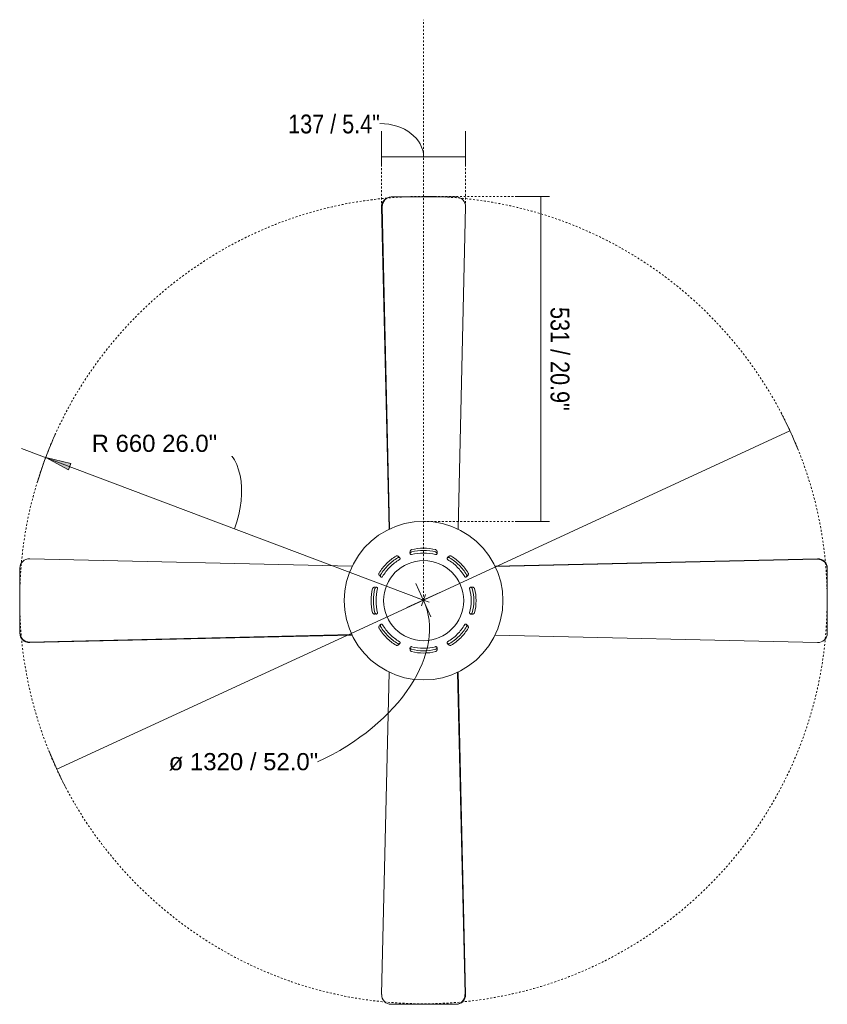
# Model space of a CAD drawing. Header units: millimetres. Extents: x 5694 to 11342, y -2899 to 7544.
# Tile 4 of 4: x 10021 to 11342, y 5934 to 7544. Entities that reach past the tile are written whole.
import ezdxf

# ---------------------------------------------------------------- set-up
doc = ezdxf.new("R2010")
doc.units = ezdxf.units.MM
doc.linetypes.add('Dash', pattern=[6, 3, -3])
doc.layers.add('A-ANNO-DIMS', color=7, linetype='Dash', lineweight=9, true_color=0xd2d2d2)
for name, color, linetype, lineweight in [('A-ANNO-DIMS-14', 7, 'Continuous', 9), ('E-ELEC-FIXT', 7, 'Continuous', 9), ('E-LITE-EQPM', 7, 'Continuous', 20)]:
    doc.layers.add(name, color=color, linetype=linetype, lineweight=lineweight)
doc.styles.add('Arial', font='arial.ttf', dxfattribs={"height": 28})
doc.styles.add('Arial Narrow', font='ARIALN.TTF', dxfattribs={"height": 30.8})
doc.dimstyles.new('Diameter_-_3mm_Arial', dxfattribs={"dimscale": 304.8, "dimtxt": 28.567263, "dimasz": 0, "dimexe": 0.110236, "dimexo": 0, "dimgap": 0.068898, "dimtad": 3, "dimjust": 3, "dimtih": 1, "dimtoh": 1, "dimdec": 0, "dimzin": 0, "dimdsep": 46, "dimtxsty": 'Arial', "dimblk1": 'NONE', "dimblk2": 'NONE', "dimsah": 1, "dimcen": 0.09, "dimadec": 0, "dimazin": 0, "dimtfac": 1, "dimtdec": 4, "dimtix": 1, "dimtmove": 0, "dimatfit": 2, "dimfxl": 1, "dimtvp": 1, "dimtolj": 1, "dimtzin": 0, "dimarcsym": 2})
doc.dimstyles.new('FARO_-_2_2mm_Arial_Narrow_mm_Inch_Right', dxfattribs={"dimscale": 304.8, "dimtxt": 31.521674, "dimasz": 0, "dimexe": 0.137795, "dimexo": 0.0625, "dimgap": 0.022966, "dimtad": 1, "dimdec": 0, "dimzin": 0, "dimdsep": 46, "dimtxsty": 'Arial Narrow', "dimblk1": 'NONE', "dimblk2": 'NONE', "dimsah": 1, "dimcen": 0.09, "dimadec": 0, "dimazin": 0, "dimtfac": 1, "dimtdec": 4, "dimtix": 1, "dimtmove": 0, "dimatfit": 3, "dimfxl": 0.045932, "dimfxlon": 1, "dimtvp": 1, "dimtolj": 1, "dimtzin": 0, "dimarcsym": 2})
doc.dimstyles.new('FARO_-_2_2mm_Arial_Narrow_mm_Inch_Right_1', dxfattribs={"dimscale": 304.8, "dimtxt": 31.521674, "dimasz": 0, "dimexe": 0.137795, "dimexo": 0.0625, "dimgap": 0.022966, "dimtad": 1, "dimdec": 0, "dimzin": 0, "dimdsep": 46, "dimtxsty": 'Arial Narrow', "dimblk1": 'NONE', "dimblk2": 'NONE', "dimsah": 1, "dimcen": 0.09, "dimadec": 0, "dimazin": 0, "dimtfac": 1, "dimtdec": 4, "dimtix": 1, "dimtmove": 1, "dimatfit": 3, "dimfxl": 0.045932, "dimfxlon": 1, "dimtvp": 1, "dimtolj": 1, "dimtzin": 0, "dimarcsym": 2})
doc.dimstyles.new('Radial_-_3mm_Arial', dxfattribs={"dimscale": 304.8, "dimtxt": 28.567263, "dimasz": 0.137795, "dimexe": 0.137795, "dimexo": 0, "dimgap": 0.080381, "dimtad": 3, "dimjust": 3, "dimtih": 1, "dimtoh": 1, "dimdec": 0, "dimzin": 0, "dimdsep": 46, "dimtxsty": 'Arial', "dimsah": 1, "dimcen": 0.09, "dimdle": 0.137795, "dimadec": 0, "dimazin": 0, "dimtfac": 1, "dimtdec": 4, "dimtix": 1, "dimtmove": 0, "dimatfit": 2, "dimfxl": 1, "dimtvp": 1, "dimtfill": 1, "dimtolj": 1, "dimtzin": 0, "dimarcsym": 2})

# ---------------------------------------------------------------- blocks, each defined once
blk = doc.blocks.new('33292 - 33292 MALLORCA Matt nickel ceiling fan-543818-Planta_PDF')
at = {"layer": 'E-ELEC-FIXT'}
for p, q in [((-56.3, 116.9), (-68.6, 644)), ((-53.2, 660), (52.3, 660)), ((52.3, 660), (52.8, 660)), ((52.8, 660), (53.2, 660)), ((67.7, 644), (55.6, 117.1)), ((56.1, 116.9), (68.2, 644)), ((68.2, 644), (56.1, 116.9)), ((56.5, 116.7), (68.6, 644)), ((-116.7, 56.5), (-644, 68.6)), ((-116.9, 56.1), (-644, 68.2)), ((-644, 68.2), (-116.9, 56.1)), ((-644, 67.7), (-117.2, 55.6)), ((116.8, 56.3), (644, 68.6)), ((-660, 52.8), (-660, 53.2)), ((-660, 52.3), (-660, 52.8)), ((-660, -53.2), (-660, 52.3)), ((660, 53.2), (660, -52.3)), ((-116.8, -56.3), (-644, -68.6)), ((116.7, -56.5), (644, -68.6)), ((116.9, -56.1), (644, -68.2)), ((644, -68.2), (116.9, -56.1)), ((644, -67.7), (117.2, -55.6)), ((660, -52.3), (660, -52.8)), ((660, -52.8), (660, -53.2)), ((-56.5, -116.7), (-68.6, -644)), ((-56.1, -116.9), (-68.2, -644)), ((-68.2, -644), (-56.1, -116.9)), ((-67.7, -644), (-55.6, -117.1)), ((56.3, -116.9), (68.6, -644)), ((-52.8, -660), (-53.2, -660)), ((-52.3, -660), (-52.8, -660)), ((53.2, -660), (-52.3, -660))]:
    blk.add_line(p, q, dxfattribs=at)
at = {"layer": 'E-ELEC-FIXT', "flags": 128}
for points in [[(0, -129.7), (-15.6, -128.8), (-31, -126), (-46, -121.3), (-60.3, -114.9), (-73.7, -106.8), (-86, -97.1), (-97.1, -86.1), (-106.7, -73.7), (-114.9, -60.3), (-121.3, -46.1), (-126, -31.1), (-128.8, -15.7), (-129.7, -0.1), (-128.8, 15.6), (-126, 31), (-121.3, 45.9), (-114.9, 60.2), (-106.8, 73.6), (-97.2, 85.9), (-86.1, 97), (-73.8, 106.7), (-60.4, 114.8), (-46.1, 121.3), (-31.2, 125.9), (-15.8, 128.8), (-0.2, 129.7), (0, 129.7)], [(0, 129.7), (15.6, 128.8), (31, 126), (46, 121.3), (60.3, 114.9), (73.7, 106.8), (86, 97.1), (97.1, 86.1), (106.7, 73.7), (114.9, 60.3), (121.3, 46.1), (126, 31.1), (128.8, 15.7), (129.7, 0.1), (128.8, -15.6), (126, -31), (121.3, -45.9), (114.9, -60.2), (106.8, -73.6), (97.2, -85.9), (86.1, -97), (73.8, -106.7), (60.4, -114.8), (46.1, -121.3), (31.2, -125.9), (15.8, -128.8), (0.2, -129.7), (0, -129.7)]]:
    blk.add_lwpolyline(points, dxfattribs=at)
at = {"layer": 'E-ELEC-FIXT'}
for radius, start, end in [(85.7, 90, 103.3008), (82, 90, 103.9037), (85.7, 76.6992, 90), (82, 76.0963, 90), (85.7, 121.6992, 135), (82, 121.0963, 135), (77.8, 120.3253, 135), (77.8, 90, 104.6747), (77.8, 75.3253, 90), (77.8, 45, 59.6747), (82, 45, 58.9037), (85.7, 45, 58.3008), (85.7, 135, 148.3008), (82, 135, 148.9037), (77.8, 135, 149.6747), (77.8, 30.3253, 45), (82, 31.0963, 45), (85.7, 31.6992, 45), (85.7, 166.6992, 180), (82, 166.0963, 180), (77.8, 165.3253, 180), (77.8, 0, 14.6747), (82, 0, 13.9037), (85.7, 0, 13.3008), (85.7, 180, 193.3008), (82, 180, 193.9037), (77.8, 180, 194.6747), (77.8, 345.3253, 0), (82, 346.0963, 360), (85.7, 346.6992, 0), (85.7, 211.6992, 225), (82, 211.0963, 225), (77.8, 210.3253, 225), (77.8, 315, 329.6747), (82, 315, 328.9037), (85.7, 315, 328.3008), (85.7, 225, 238.3008), (82, 225, 238.9037), (77.8, 225, 239.6747), (77.8, 300.3253, 315), (82, 301.0963, 315), (85.7, 301.6992, 315), (77.8, 255.3253, 270), (82, 256.0963, 270), (77.8, 270, 284.6747), (82, 270, 283.9037), (85.7, 256.6992, 270), (85.7, 270, 283.3008)]:
    blk.add_arc((0, 0), radius, start, end, dxfattribs=at)
for centre, major_axis, start_param, end_param in [((-53.2, 644.4), (0, 15.6), 0, 1.594528), ((52.3, 644.4), (0, 15.6), 4.689096, 6.283185), ((52.8, 644.4), (0, 15.6), 4.689096, 6.283185), ((52.8, 644.4), (0, 15.6), 4.689096, 6.283185), ((53.2, 644.4), (0, 15.6), 4.689096, 6.283185), ((-644.4, 53.2), (15.6, 0), 1.547504, 3.141593), ((-644.4, 52.8), (15.6, 0), 1.547504, 3.141593), ((-644.4, 52.8), (15.6, 0), 1.547504, 3.141593), ((-644.4, 52.3), (15.6, 0), 1.547504, 3.141593), ((644.4, 53.2), (15.6, 0), 0, 1.594528), ((-644.4, -53.2), (15.6, 0), 3.141593, 4.736121), ((644.4, -52.3), (15.6, 0), 4.689096, 6.283185), ((644.4, -52.8), (15.6, 0), 4.689096, 6.283185), ((644.4, -52.8), (15.6, 0), 4.689096, 6.283185), ((644.4, -53.2), (15.6, 0), 4.689096, 6.283185), ((-53.2, -644.4), (0, 15.6), 1.547504, 3.141593), ((-52.8, -644.4), (0, 15.6), 1.547504, 3.141593), ((-52.8, -644.4), (0, 15.6), 1.547504, 3.141593), ((-52.3, -644.4), (0, 15.6), 1.547504, 3.141593), ((53.2, -644.4), (0, 15.6), 3.141593, 4.736121)]:
    blk.add_ellipse(centre, major_axis=major_axis, ratio=0.984808, start_param=start_param, end_param=end_param, dxfattribs=at)
for points, knots in [([(-19.7, 83.4), (-19.9, 83.3), (-20.2, 83.1), (-20.5, 82.9), (-20.7, 82.8), (-20.8, 82.7), (-20.9, 82.6), (-21.1, 82.4), (-21.2, 82.2), (-21.4, 82), (-21.5, 81.8), (-21.5, 81.7), (-21.6, 81.6), (-21.7, 81.4), (-21.8, 81.2), (-21.9, 80.9), (-22, 80.6), (-22.1, 80.3), (-22.1, 80.1), (-22.2, 79.8), (-22.2, 79.6), (-22.2, 79.5)], [-1, -1, -1, -1, -0.9444444, -0.9166667, -0.9027778, -0.8888889, -0.875, -0.8611111, -0.8333333, -0.8055556, -0.7916667, -0.7777778, -0.7638889, -0.75, -0.7222222, -0.6944444, -0.6666667, -0.6388889, -0.6111111, -0.5833333, -0.5555556, -0.5555556, -0.5555556, -0.5555556]), ([(22.2, 79.5), (22.2, 79.6), (22.2, 79.8), (22.1, 80.1), (22.1, 80.3), (22, 80.6), (21.9, 80.9), (21.8, 81.2), (21.7, 81.4), (21.6, 81.6), (21.5, 81.7), (21.5, 81.8), (21.4, 82), (21.2, 82.2), (21.1, 82.4), (20.9, 82.6), (20.8, 82.7), (20.7, 82.8), (20.5, 82.9), (20.2, 83.1), (19.9, 83.3), (19.7, 83.4)], [-0.4444444, -0.4444444, -0.4444444, -0.4444444, -0.4166667, -0.3888889, -0.3611111, -0.3333333, -0.3055556, -0.2777778, -0.25, -0.2361111, -0.2222222, -0.2083333, -0.1944444, -0.1666667, -0.1388889, -0.125, -0.1111111, -0.0972222, -0.0833333, -0.0555556, 0, 0, 0, 0]), ([(-40.5, 71.9), (-40.6, 72), (-40.7, 72.1), (-41, 72.3), (-41.2, 72.4), (-41.5, 72.6), (-41.7, 72.7), (-42, 72.8), (-42.2, 72.9), (-42.4, 73), (-42.6, 73), (-42.7, 73), (-42.9, 73.1), (-43.1, 73.1), (-43.4, 73.2), (-43.6, 73.2), (-43.8, 73.2), (-43.9, 73.2), (-44.1, 73.2), (-44.5, 73.1), (-44.8, 73), (-45, 72.9)], [-0.4444444, -0.4444444, -0.4444444, -0.4444444, -0.4166667, -0.3888889, -0.3611111, -0.3333333, -0.3055556, -0.2777778, -0.25, -0.2361111, -0.2222222, -0.2083333, -0.1944444, -0.1666667, -0.1388889, -0.125, -0.1111111, -0.0972222, -0.0833333, -0.0555556, 0, 0, 0, 0]), ([(-38.8, 69.9), (-38.9, 69.9), (-39.1, 70), (-39.3, 70.1), (-39.6, 70.2), (-39.7, 70.3), (-39.9, 70.3), (-40, 70.4), (-40.2, 70.4), (-40.5, 70.5), (-40.7, 70.5), (-40.9, 70.5), (-41.1, 70.5), (-41.3, 70.5), (-41.5, 70.5), (-41.8, 70.4), (-42.1, 70.3), (-42.4, 70.2)], [0.6666667, 0.6666667, 0.6666667, 0.6666667, 0.6944444, 0.7222222, 0.75, 0.7638889, 0.7777778, 0.7916667, 0.8055556, 0.8333333, 0.8611111, 0.875, 0.8888889, 0.9027778, 0.9166667, 0.9444444, 1, 1, 1, 1]), ([(-39.3, 67.1), (-39.2, 67.2), (-39, 67.4), (-38.8, 67.6), (-38.6, 67.9), (-38.5, 68.1), (-38.5, 68.3), (-38.4, 68.5), (-38.4, 68.7), (-38.5, 69), (-38.5, 69.1), (-38.5, 69.3), (-38.6, 69.4), (-38.6, 69.6), (-38.7, 69.8), (-38.8, 70), (-38.9, 70.2), (-39, 70.3), (-39.1, 70.4), (-39.2, 70.6), (-39.3, 70.8), (-39.5, 71), (-39.7, 71.2), (-39.8, 71.3), (-39.9, 71.4)], [-1, -1, -1, -1, -0.9722222, -0.9444444, -0.9166667, -0.8958333, -0.875, -0.8611111, -0.8333333, -0.8055556, -0.7916667, -0.7777778, -0.7638889, -0.75, -0.7222222, -0.6944444, -0.6805556, -0.6666667, -0.6527778, -0.6388889, -0.6111111, -0.5833333, -0.5555556, -0.5277778, -0.5277778, -0.5277778, -0.5277778]), ([(-22.3, 78.7), (-22.3, 78.6), (-22.3, 78.4), (-22.3, 78.1), (-22.2, 77.8), (-22.2, 77.6), (-22.2, 77.4), (-22.1, 77.3), (-22.1, 77.1), (-22, 77), (-22, 76.7), (-21.9, 76.5), (-21.8, 76.4), (-21.7, 76.2), (-21.7, 76.1), (-21.5, 76), (-21.4, 75.8), (-21.2, 75.6), (-21.1, 75.5), (-20.9, 75.4), (-20.7, 75.3), (-20.4, 75.2), (-20.1, 75.2), (-19.8, 75.2), (-19.7, 75.3)], [-0.4722222, -0.4722222, -0.4722222, -0.4722222, -0.4444444, -0.4166667, -0.3888889, -0.3611111, -0.3472222, -0.3333333, -0.3194444, -0.3055556, -0.2777778, -0.25, -0.2361111, -0.2222222, -0.2083333, -0.1944444, -0.1666667, -0.1388889, -0.125, -0.1041667, -0.0833333, -0.0555556, -0.0277778, 0, 0, 0, 0]), ([(-19.7, 79.6), (-19.9, 79.5), (-20.2, 79.4), (-20.5, 79.2), (-20.7, 79), (-20.8, 78.9), (-20.9, 78.8), (-21.1, 78.7), (-21.2, 78.5), (-21.4, 78.2), (-21.5, 78.1), (-21.5, 77.9), (-21.6, 77.8), (-21.7, 77.6), (-21.8, 77.4), (-21.9, 77.1), (-22, 76.9), (-22, 76.9)], [0, 0, 0, 0, 0.0555556, 0.0833333, 0.0972222, 0.1111111, 0.125, 0.1388889, 0.1666667, 0.1944444, 0.2083333, 0.2222222, 0.2361111, 0.25, 0.2777778, 0.3055556, 0.3333333, 0.3333333, 0.3333333, 0.3333333]), ([(22, 76.9), (22, 76.9), (21.9, 77.1), (21.8, 77.4), (21.7, 77.6), (21.6, 77.8), (21.5, 77.9), (21.5, 78.1), (21.4, 78.2), (21.2, 78.5), (21.1, 78.7), (20.9, 78.8), (20.8, 78.9), (20.7, 79), (20.5, 79.2), (20.2, 79.4), (19.9, 79.5), (19.7, 79.6)], [0.6666667, 0.6666667, 0.6666667, 0.6666667, 0.6944444, 0.7222222, 0.75, 0.7638889, 0.7777778, 0.7916667, 0.8055556, 0.8333333, 0.8611111, 0.875, 0.8888889, 0.9027778, 0.9166667, 0.9444444, 1, 1, 1, 1]), ([(19.7, 75.3), (19.8, 75.2), (20.1, 75.2), (20.4, 75.2), (20.7, 75.3), (20.9, 75.4), (21.1, 75.5), (21.2, 75.6), (21.4, 75.8), (21.5, 76), (21.7, 76.1), (21.7, 76.2), (21.8, 76.4), (21.9, 76.5), (22, 76.7), (22, 77), (22.1, 77.1), (22.1, 77.3), (22.2, 77.4), (22.2, 77.6), (22.2, 77.8), (22.3, 78.1), (22.3, 78.4), (22.3, 78.6), (22.3, 78.7)], [-1, -1, -1, -1, -0.9722222, -0.9444444, -0.9166667, -0.8958333, -0.875, -0.8611111, -0.8333333, -0.8055556, -0.7916667, -0.7777778, -0.7638889, -0.75, -0.7222222, -0.6944444, -0.6805556, -0.6666667, -0.6527778, -0.6388889, -0.6111111, -0.5833333, -0.5555556, -0.5277778, -0.5277778, -0.5277778, -0.5277778]), ([(39.9, 71.4), (39.8, 71.3), (39.7, 71.2), (39.5, 71), (39.3, 70.8), (39.2, 70.6), (39.1, 70.4), (39, 70.3), (38.9, 70.2), (38.8, 70), (38.7, 69.8), (38.6, 69.6), (38.6, 69.4), (38.5, 69.3), (38.5, 69.1), (38.5, 69), (38.4, 68.7), (38.4, 68.5), (38.5, 68.3), (38.5, 68.1), (38.6, 67.9), (38.8, 67.6), (39, 67.4), (39.2, 67.2), (39.3, 67.1)], [-0.4722222, -0.4722222, -0.4722222, -0.4722222, -0.4444444, -0.4166667, -0.3888889, -0.3611111, -0.3472222, -0.3333333, -0.3194444, -0.3055556, -0.2777778, -0.25, -0.2361111, -0.2222222, -0.2083333, -0.1944444, -0.1666667, -0.1388889, -0.125, -0.1041667, -0.0833333, -0.0555556, -0.0277778, 0, 0, 0, 0]), ([(42.4, 70.2), (42.1, 70.3), (41.8, 70.4), (41.5, 70.5), (41.3, 70.5), (41.1, 70.5), (40.9, 70.5), (40.7, 70.5), (40.5, 70.5), (40.2, 70.4), (40, 70.4), (39.9, 70.3), (39.7, 70.3), (39.6, 70.2), (39.3, 70.1), (39.1, 70), (38.9, 69.9), (38.8, 69.9)], [0, 0, 0, 0, 0.0555556, 0.0833333, 0.0972222, 0.1111111, 0.125, 0.1388889, 0.1666667, 0.1944444, 0.2083333, 0.2222222, 0.2361111, 0.25, 0.2777778, 0.3055556, 0.3333333, 0.3333333, 0.3333333, 0.3333333]), ([(45, 72.9), (44.8, 73), (44.5, 73.1), (44.1, 73.2), (43.9, 73.2), (43.8, 73.2), (43.6, 73.2), (43.4, 73.2), (43.1, 73.1), (42.9, 73.1), (42.7, 73), (42.6, 73), (42.4, 73), (42.2, 72.9), (42, 72.8), (41.7, 72.7), (41.5, 72.6), (41.2, 72.4), (41, 72.3), (40.7, 72.1), (40.6, 72), (40.5, 71.9)], [-1, -1, -1, -1, -0.9444444, -0.9166667, -0.9027778, -0.8888889, -0.875, -0.8611111, -0.8333333, -0.8055556, -0.7916667, -0.7777778, -0.7638889, -0.75, -0.7222222, -0.6944444, -0.6666667, -0.6388889, -0.6111111, -0.5833333, -0.5555556, -0.5555556, -0.5555556, -0.5555556]), ([(-72.9, 45), (-73, 44.8), (-73.1, 44.5), (-73.2, 44.1), (-73.2, 43.9), (-73.2, 43.8), (-73.2, 43.6), (-73.2, 43.4), (-73.1, 43.1), (-73.1, 42.9), (-73, 42.7), (-73, 42.6), (-73, 42.4), (-72.9, 42.2), (-72.8, 42), (-72.7, 41.7), (-72.6, 41.5), (-72.4, 41.2), (-72.3, 41), (-72.1, 40.7), (-72, 40.6), (-71.9, 40.5)], [-1, -1, -1, -1, -0.9444444, -0.9166667, -0.9027778, -0.8888889, -0.875, -0.8611111, -0.8333333, -0.8055556, -0.7916667, -0.7777778, -0.7638889, -0.75, -0.7222222, -0.6944444, -0.6666667, -0.6388889, -0.6111111, -0.5833333, -0.5555556, -0.5555556, -0.5555556, -0.5555556]), ([(-71.4, 39.9), (-71.3, 39.8), (-71.2, 39.7), (-71, 39.5), (-70.8, 39.3), (-70.6, 39.2), (-70.4, 39.1), (-70.3, 39), (-70.2, 38.9), (-70, 38.8), (-69.8, 38.7), (-69.6, 38.6), (-69.4, 38.6), (-69.3, 38.5), (-69.1, 38.5), (-69, 38.5), (-68.7, 38.4), (-68.5, 38.4), (-68.3, 38.5), (-68.1, 38.5), (-67.9, 38.6), (-67.6, 38.8), (-67.4, 39), (-67.2, 39.2), (-67.1, 39.3)], [-0.4722222, -0.4722222, -0.4722222, -0.4722222, -0.4444444, -0.4166667, -0.3888889, -0.3611111, -0.3472222, -0.3333333, -0.3194444, -0.3055556, -0.2777778, -0.25, -0.2361111, -0.2222222, -0.2083333, -0.1944444, -0.1666667, -0.1388889, -0.125, -0.1041667, -0.0833333, -0.0555556, -0.0277778, 0, 0, 0, 0]), ([(-70.2, 42.4), (-70.3, 42.1), (-70.4, 41.8), (-70.5, 41.5), (-70.5, 41.3), (-70.5, 41.1), (-70.5, 40.9), (-70.5, 40.7), (-70.5, 40.5), (-70.4, 40.2), (-70.4, 40), (-70.3, 39.9), (-70.3, 39.7), (-70.2, 39.6), (-70.1, 39.3), (-70, 39.1), (-69.9, 38.9), (-69.9, 38.8)], [0, 0, 0, 0, 0.0555556, 0.0833333, 0.0972222, 0.1111111, 0.125, 0.1388889, 0.1666667, 0.1944444, 0.2083333, 0.2222222, 0.2361111, 0.25, 0.2777778, 0.3055556, 0.3333333, 0.3333333, 0.3333333, 0.3333333]), ([(67.1, 39.3), (67.2, 39.2), (67.4, 39), (67.6, 38.8), (67.9, 38.6), (68.1, 38.5), (68.3, 38.5), (68.5, 38.4), (68.7, 38.4), (69, 38.5), (69.1, 38.5), (69.3, 38.5), (69.4, 38.6), (69.6, 38.6), (69.8, 38.7), (70, 38.8), (70.2, 38.9), (70.3, 39), (70.4, 39.1), (70.6, 39.2), (70.8, 39.3), (71, 39.5), (71.2, 39.7), (71.3, 39.8), (71.4, 39.9)], [-1, -1, -1, -1, -0.9722222, -0.9444444, -0.9166667, -0.8958333, -0.875, -0.8611111, -0.8333333, -0.8055556, -0.7916667, -0.7777778, -0.7638889, -0.75, -0.7222222, -0.6944444, -0.6805556, -0.6666667, -0.6527778, -0.6388889, -0.6111111, -0.5833333, -0.5555556, -0.5277778, -0.5277778, -0.5277778, -0.5277778]), ([(69.9, 38.8), (69.9, 38.9), (70, 39.1), (70.1, 39.3), (70.2, 39.6), (70.3, 39.7), (70.3, 39.9), (70.4, 40), (70.4, 40.2), (70.5, 40.5), (70.5, 40.7), (70.5, 40.9), (70.5, 41.1), (70.5, 41.3), (70.5, 41.5), (70.4, 41.8), (70.3, 42.1), (70.2, 42.4)], [0.6666667, 0.6666667, 0.6666667, 0.6666667, 0.6944444, 0.7222222, 0.75, 0.7638889, 0.7777778, 0.7916667, 0.8055556, 0.8333333, 0.8611111, 0.875, 0.8888889, 0.9027778, 0.9166667, 0.9444444, 1, 1, 1, 1]), ([(71.9, 40.5), (72, 40.6), (72.1, 40.7), (72.3, 41), (72.4, 41.2), (72.6, 41.5), (72.7, 41.7), (72.8, 42), (72.9, 42.2), (73, 42.4), (73, 42.6), (73, 42.7), (73.1, 42.9), (73.1, 43.1), (73.2, 43.4), (73.2, 43.6), (73.2, 43.8), (73.2, 43.9), (73.2, 44.1), (73.1, 44.5), (73, 44.8), (72.9, 45)], [-0.4444444, -0.4444444, -0.4444444, -0.4444444, -0.4166667, -0.3888889, -0.3611111, -0.3333333, -0.3055556, -0.2777778, -0.25, -0.2361111, -0.2222222, -0.2083333, -0.1944444, -0.1666667, -0.1388889, -0.125, -0.1111111, -0.0972222, -0.0833333, -0.0555556, 0, 0, 0, 0]), ([(-79.5, 22.2), (-79.6, 22.2), (-79.8, 22.2), (-80.1, 22.1), (-80.3, 22.1), (-80.6, 22), (-80.9, 21.9), (-81.2, 21.8), (-81.4, 21.7), (-81.6, 21.6), (-81.7, 21.5), (-81.8, 21.5), (-82, 21.4), (-82.2, 21.2), (-82.4, 21.1), (-82.6, 20.9), (-82.7, 20.8), (-82.8, 20.7), (-82.9, 20.5), (-83.1, 20.2), (-83.3, 19.9), (-83.4, 19.7)], [-0.4444444, -0.4444444, -0.4444444, -0.4444444, -0.4166667, -0.3888889, -0.3611111, -0.3333333, -0.3055556, -0.2777778, -0.25, -0.2361111, -0.2222222, -0.2083333, -0.1944444, -0.1666667, -0.1388889, -0.125, -0.1111111, -0.0972222, -0.0833333, -0.0555556, 0, 0, 0, 0]), ([(-76.9, 22), (-76.9, 22), (-77.1, 21.9), (-77.4, 21.8), (-77.6, 21.7), (-77.8, 21.6), (-77.9, 21.5), (-78.1, 21.5), (-78.2, 21.4), (-78.5, 21.2), (-78.7, 21.1), (-78.8, 20.9), (-78.9, 20.8), (-79, 20.7), (-79.2, 20.5), (-79.4, 20.2), (-79.5, 19.9), (-79.6, 19.7)], [0.6666667, 0.6666667, 0.6666667, 0.6666667, 0.6944444, 0.7222222, 0.75, 0.7638889, 0.7777778, 0.7916667, 0.8055556, 0.8333333, 0.8611111, 0.875, 0.8888889, 0.9027778, 0.9166667, 0.9444444, 1, 1, 1, 1]), ([(-75.3, 19.7), (-75.2, 19.8), (-75.2, 20.1), (-75.2, 20.4), (-75.3, 20.7), (-75.4, 20.9), (-75.5, 21.1), (-75.6, 21.2), (-75.8, 21.4), (-76, 21.5), (-76.1, 21.7), (-76.2, 21.7), (-76.4, 21.8), (-76.5, 21.9), (-76.7, 22), (-77, 22), (-77.1, 22.1), (-77.3, 22.1), (-77.4, 22.2), (-77.6, 22.2), (-77.8, 22.2), (-78.1, 22.3), (-78.4, 22.3), (-78.6, 22.3), (-78.7, 22.3)], [-1, -1, -1, -1, -0.9722222, -0.9444444, -0.9166667, -0.8958333, -0.875, -0.8611111, -0.8333333, -0.8055556, -0.7916667, -0.7777778, -0.7638889, -0.75, -0.7222222, -0.6944444, -0.6805556, -0.6666667, -0.6527778, -0.6388889, -0.6111111, -0.5833333, -0.5555556, -0.5277778, -0.5277778, -0.5277778, -0.5277778]), ([(78.7, 22.3), (78.6, 22.3), (78.4, 22.3), (78.1, 22.3), (77.8, 22.2), (77.6, 22.2), (77.4, 22.2), (77.3, 22.1), (77.1, 22.1), (77, 22), (76.7, 22), (76.5, 21.9), (76.4, 21.8), (76.2, 21.7), (76.1, 21.7), (76, 21.5), (75.8, 21.4), (75.6, 21.2), (75.5, 21.1), (75.4, 20.9), (75.3, 20.7), (75.2, 20.4), (75.2, 20.1), (75.2, 19.8), (75.3, 19.7)], [-0.4722222, -0.4722222, -0.4722222, -0.4722222, -0.4444444, -0.4166667, -0.3888889, -0.3611111, -0.3472222, -0.3333333, -0.3194444, -0.3055556, -0.2777778, -0.25, -0.2361111, -0.2222222, -0.2083333, -0.1944444, -0.1666667, -0.1388889, -0.125, -0.1041667, -0.0833333, -0.0555556, -0.0277778, 0, 0, 0, 0]), ([(79.6, 19.7), (79.5, 19.9), (79.4, 20.2), (79.2, 20.5), (79, 20.7), (78.9, 20.8), (78.8, 20.9), (78.7, 21.1), (78.5, 21.2), (78.2, 21.4), (78.1, 21.5), (77.9, 21.5), (77.8, 21.6), (77.6, 21.7), (77.4, 21.8), (77.1, 21.9), (76.9, 22), (76.9, 22)], [0, 0, 0, 0, 0.0555556, 0.0833333, 0.0972222, 0.1111111, 0.125, 0.1388889, 0.1666667, 0.1944444, 0.2083333, 0.2222222, 0.2361111, 0.25, 0.2777778, 0.3055556, 0.3333333, 0.3333333, 0.3333333, 0.3333333]), ([(83.4, 19.7), (83.3, 19.9), (83.1, 20.2), (82.9, 20.5), (82.8, 20.7), (82.7, 20.8), (82.6, 20.9), (82.4, 21.1), (82.2, 21.2), (82, 21.4), (81.8, 21.5), (81.7, 21.5), (81.6, 21.6), (81.4, 21.7), (81.2, 21.8), (80.9, 21.9), (80.6, 22), (80.3, 22.1), (80.1, 22.1), (79.8, 22.2), (79.6, 22.2), (79.5, 22.2)], [-1, -1, -1, -1, -0.9444444, -0.9166667, -0.9027778, -0.8888889, -0.875, -0.8611111, -0.8333333, -0.8055556, -0.7916667, -0.7777778, -0.7638889, -0.75, -0.7222222, -0.6944444, -0.6666667, -0.6388889, -0.6111111, -0.5833333, -0.5555556, -0.5555556, -0.5555556, -0.5555556]), ([(-83.4, -19.7), (-83.3, -19.9), (-83.1, -20.2), (-82.9, -20.5), (-82.8, -20.7), (-82.7, -20.8), (-82.6, -20.9), (-82.4, -21.1), (-82.2, -21.2), (-82, -21.4), (-81.8, -21.5), (-81.7, -21.5), (-81.6, -21.6), (-81.4, -21.7), (-81.2, -21.8), (-80.9, -21.9), (-80.6, -22), (-80.3, -22.1), (-80.1, -22.1), (-79.8, -22.2), (-79.6, -22.2), (-79.5, -22.2)], [-1, -1, -1, -1, -0.9444444, -0.9166667, -0.9027778, -0.8888889, -0.875, -0.8611111, -0.8333333, -0.8055556, -0.7916667, -0.7777778, -0.7638889, -0.75, -0.7222222, -0.6944444, -0.6666667, -0.6388889, -0.6111111, -0.5833333, -0.5555556, -0.5555556, -0.5555556, -0.5555556]), ([(-79.6, -19.7), (-79.5, -19.9), (-79.4, -20.2), (-79.2, -20.5), (-79, -20.7), (-78.9, -20.8), (-78.8, -20.9), (-78.7, -21.1), (-78.5, -21.2), (-78.2, -21.4), (-78.1, -21.5), (-77.9, -21.5), (-77.8, -21.6), (-77.6, -21.7), (-77.4, -21.8), (-77.1, -21.9), (-76.9, -22), (-76.9, -22)], [0, 0, 0, 0, 0.0555556, 0.0833333, 0.0972222, 0.1111111, 0.125, 0.1388889, 0.1666667, 0.1944444, 0.2083333, 0.2222222, 0.2361111, 0.25, 0.2777778, 0.3055556, 0.3333333, 0.3333333, 0.3333333, 0.3333333]), ([(-78.7, -22.3), (-78.6, -22.3), (-78.4, -22.3), (-78.1, -22.3), (-77.8, -22.2), (-77.6, -22.2), (-77.4, -22.2), (-77.3, -22.1), (-77.1, -22.1), (-77, -22), (-76.7, -22), (-76.5, -21.9), (-76.4, -21.8), (-76.2, -21.7), (-76.1, -21.7), (-76, -21.5), (-75.8, -21.4), (-75.6, -21.2), (-75.5, -21.1), (-75.4, -20.9), (-75.3, -20.7), (-75.2, -20.4), (-75.2, -20.1), (-75.2, -19.8), (-75.3, -19.7)], [-0.4722222, -0.4722222, -0.4722222, -0.4722222, -0.4444444, -0.4166667, -0.3888889, -0.3611111, -0.3472222, -0.3333333, -0.3194444, -0.3055556, -0.2777778, -0.25, -0.2361111, -0.2222222, -0.2083333, -0.1944444, -0.1666667, -0.1388889, -0.125, -0.1041667, -0.0833333, -0.0555556, -0.0277778, 0, 0, 0, 0]), ([(75.3, -19.7), (75.2, -19.8), (75.2, -20.1), (75.2, -20.4), (75.3, -20.7), (75.4, -20.9), (75.5, -21.1), (75.6, -21.2), (75.8, -21.4), (76, -21.5), (76.1, -21.7), (76.2, -21.7), (76.4, -21.8), (76.5, -21.9), (76.7, -22), (77, -22), (77.1, -22.1), (77.3, -22.1), (77.4, -22.2), (77.6, -22.2), (77.8, -22.2), (78.1, -22.3), (78.4, -22.3), (78.6, -22.3), (78.7, -22.3)], [-1, -1, -1, -1, -0.9722222, -0.9444444, -0.9166667, -0.8888889, -0.875, -0.8611111, -0.8333333, -0.8055556, -0.7916667, -0.7777778, -0.7638889, -0.75, -0.7222222, -0.6944444, -0.6805556, -0.6666667, -0.6527778, -0.6388889, -0.6111111, -0.5833333, -0.5555556, -0.5277778, -0.5277778, -0.5277778, -0.5277778]), ([(76.9, -22), (76.9, -22), (77.1, -21.9), (77.4, -21.8), (77.6, -21.7), (77.8, -21.6), (77.9, -21.5), (78.1, -21.5), (78.2, -21.4), (78.5, -21.2), (78.7, -21.1), (78.8, -20.9), (78.9, -20.8), (79, -20.7), (79.2, -20.5), (79.4, -20.2), (79.5, -19.9), (79.6, -19.7)], [0.6666667, 0.6666667, 0.6666667, 0.6666667, 0.6944444, 0.7222222, 0.75, 0.7638889, 0.7777778, 0.7916667, 0.8055556, 0.8333333, 0.8611111, 0.875, 0.8888889, 0.9027778, 0.9166667, 0.9444444, 1, 1, 1, 1]), ([(79.5, -22.2), (79.6, -22.2), (79.8, -22.2), (80.1, -22.1), (80.3, -22.1), (80.6, -22), (80.9, -21.9), (81.2, -21.8), (81.4, -21.7), (81.6, -21.6), (81.7, -21.5), (81.8, -21.5), (82, -21.4), (82.2, -21.2), (82.4, -21.1), (82.6, -20.9), (82.7, -20.8), (82.8, -20.7), (82.9, -20.5), (83.1, -20.2), (83.3, -19.9), (83.4, -19.7)], [-0.4444444, -0.4444444, -0.4444444, -0.4444444, -0.4166667, -0.3888889, -0.3611111, -0.3333333, -0.3055556, -0.2777778, -0.25, -0.2361111, -0.2222222, -0.2083333, -0.1944444, -0.1666667, -0.1388889, -0.125, -0.1111111, -0.0972222, -0.0833333, -0.0555556, 0, 0, 0, 0]), ([(-71.9, -40.5), (-72, -40.6), (-72.1, -40.7), (-72.3, -41), (-72.4, -41.2), (-72.6, -41.5), (-72.7, -41.7), (-72.8, -42), (-72.9, -42.2), (-73, -42.4), (-73, -42.6), (-73, -42.7), (-73.1, -42.9), (-73.1, -43.1), (-73.2, -43.4), (-73.2, -43.6), (-73.2, -43.8), (-73.2, -43.9), (-73.2, -44.1), (-73.1, -44.5), (-73, -44.8), (-72.9, -45)], [-0.4444444, -0.4444444, -0.4444444, -0.4444444, -0.4166667, -0.3888889, -0.3611111, -0.3333333, -0.3055556, -0.2777778, -0.25, -0.2361111, -0.2222222, -0.2083333, -0.1944444, -0.1666667, -0.1388889, -0.125, -0.1111111, -0.0972222, -0.0833333, -0.0555556, 0, 0, 0, 0]), ([(-67.1, -39.3), (-67.2, -39.2), (-67.4, -39), (-67.6, -38.8), (-67.9, -38.6), (-68.1, -38.5), (-68.3, -38.5), (-68.5, -38.4), (-68.7, -38.4), (-69, -38.5), (-69.1, -38.5), (-69.3, -38.5), (-69.4, -38.6), (-69.6, -38.6), (-69.8, -38.7), (-70, -38.8), (-70.2, -38.9), (-70.3, -39), (-70.4, -39.1), (-70.6, -39.2), (-70.8, -39.3), (-71, -39.5), (-71.2, -39.7), (-71.3, -39.8), (-71.4, -39.9)], [-1, -1, -1, -1, -0.9722222, -0.9444444, -0.9166667, -0.8888889, -0.875, -0.8611111, -0.8333333, -0.8055556, -0.7916667, -0.7777778, -0.7638889, -0.75, -0.7222222, -0.6944444, -0.6805556, -0.6666667, -0.6527778, -0.6388889, -0.6111111, -0.5833333, -0.5555556, -0.5277778, -0.5277778, -0.5277778, -0.5277778]), ([(-69.9, -38.8), (-69.9, -38.9), (-70, -39.1), (-70.1, -39.3), (-70.2, -39.6), (-70.3, -39.7), (-70.3, -39.9), (-70.4, -40), (-70.4, -40.2), (-70.5, -40.5), (-70.5, -40.7), (-70.5, -40.9), (-70.5, -41.1), (-70.5, -41.3), (-70.5, -41.5), (-70.4, -41.8), (-70.3, -42.1), (-70.2, -42.4)], [0.6666667, 0.6666667, 0.6666667, 0.6666667, 0.6944444, 0.7222222, 0.75, 0.7638889, 0.7777778, 0.7916667, 0.8055556, 0.8333333, 0.8611111, 0.875, 0.8888889, 0.9027778, 0.9166667, 0.9444444, 1, 1, 1, 1]), ([(71.4, -39.9), (71.3, -39.8), (71.2, -39.7), (71, -39.5), (70.8, -39.3), (70.6, -39.2), (70.4, -39.1), (70.3, -39), (70.2, -38.9), (70, -38.8), (69.8, -38.7), (69.6, -38.6), (69.4, -38.6), (69.3, -38.5), (69.1, -38.5), (69, -38.5), (68.7, -38.4), (68.5, -38.4), (68.3, -38.5), (68.1, -38.5), (67.9, -38.6), (67.6, -38.8), (67.4, -39), (67.2, -39.2), (67.1, -39.3)], [-0.4722222, -0.4722222, -0.4722222, -0.4722222, -0.4444444, -0.4166667, -0.3888889, -0.3611111, -0.3472222, -0.3333333, -0.3194444, -0.3055556, -0.2777778, -0.25, -0.2361111, -0.2222222, -0.2083333, -0.1944444, -0.1666667, -0.1388889, -0.125, -0.1041667, -0.0833333, -0.0555556, -0.0277778, 0, 0, 0, 0]), ([(70.2, -42.4), (70.3, -42.1), (70.4, -41.8), (70.5, -41.5), (70.5, -41.3), (70.5, -41.1), (70.5, -40.9), (70.5, -40.7), (70.5, -40.5), (70.4, -40.2), (70.4, -40), (70.3, -39.9), (70.3, -39.7), (70.2, -39.6), (70.1, -39.3), (70, -39.1), (69.9, -38.9), (69.9, -38.8)], [0, 0, 0, 0, 0.0555556, 0.0833333, 0.0972222, 0.1111111, 0.125, 0.1388889, 0.1666667, 0.1944444, 0.2083333, 0.2222222, 0.2361111, 0.25, 0.2777778, 0.3055556, 0.3333333, 0.3333333, 0.3333333, 0.3333333]), ([(72.9, -45), (73, -44.8), (73.1, -44.5), (73.2, -44.1), (73.2, -43.9), (73.2, -43.8), (73.2, -43.6), (73.2, -43.4), (73.1, -43.1), (73.1, -42.9), (73, -42.7), (73, -42.6), (73, -42.4), (72.9, -42.2), (72.8, -42), (72.7, -41.7), (72.6, -41.5), (72.4, -41.2), (72.3, -41), (72.1, -40.7), (72, -40.6), (71.9, -40.5)], [-1, -1, -1, -1, -0.9444444, -0.9166667, -0.9027778, -0.8888889, -0.875, -0.8611111, -0.8333333, -0.8055556, -0.7916667, -0.7777778, -0.7638889, -0.75, -0.7222222, -0.6944444, -0.6666667, -0.6388889, -0.6111111, -0.5833333, -0.5555556, -0.5555556, -0.5555556, -0.5555556]), ([(-45, -72.9), (-44.8, -73), (-44.5, -73.1), (-44.1, -73.2), (-43.9, -73.2), (-43.8, -73.2), (-43.6, -73.2), (-43.4, -73.2), (-43.1, -73.1), (-42.9, -73.1), (-42.7, -73), (-42.6, -73), (-42.4, -73), (-42.2, -72.9), (-42, -72.8), (-41.7, -72.7), (-41.5, -72.6), (-41.2, -72.4), (-41, -72.3), (-40.7, -72.1), (-40.6, -72), (-40.5, -71.9)], [-1, -1, -1, -1, -0.9444444, -0.9166667, -0.9027778, -0.8888889, -0.875, -0.8611111, -0.8333333, -0.8055556, -0.7916667, -0.7777778, -0.7638889, -0.75, -0.7222222, -0.6944444, -0.6666667, -0.6388889, -0.6111111, -0.5833333, -0.5555556, -0.5555556, -0.5555556, -0.5555556]), ([(-42.4, -70.2), (-42.1, -70.3), (-41.8, -70.4), (-41.5, -70.5), (-41.3, -70.5), (-41.1, -70.5), (-40.9, -70.5), (-40.7, -70.5), (-40.5, -70.5), (-40.2, -70.4), (-40, -70.4), (-39.9, -70.3), (-39.7, -70.3), (-39.6, -70.2), (-39.3, -70.1), (-39.1, -70), (-38.9, -69.9), (-38.8, -69.9)], [0, 0, 0, 0, 0.0555556, 0.0833333, 0.0972222, 0.1111111, 0.125, 0.1388889, 0.1666667, 0.1944444, 0.2083333, 0.2222222, 0.2361111, 0.25, 0.2777778, 0.3055556, 0.3333333, 0.3333333, 0.3333333, 0.3333333]), ([(-39.9, -71.4), (-39.8, -71.3), (-39.7, -71.2), (-39.5, -71), (-39.3, -70.8), (-39.2, -70.6), (-39.1, -70.4), (-39, -70.3), (-38.9, -70.2), (-38.8, -70), (-38.7, -69.8), (-38.6, -69.6), (-38.6, -69.4), (-38.5, -69.3), (-38.5, -69.1), (-38.5, -69), (-38.4, -68.7), (-38.4, -68.5), (-38.5, -68.3), (-38.5, -68.1), (-38.6, -67.9), (-38.8, -67.6), (-39, -67.4), (-39.2, -67.2), (-39.3, -67.1)], [-0.4722222, -0.4722222, -0.4722222, -0.4722222, -0.4444444, -0.4166667, -0.3888889, -0.3611111, -0.3472222, -0.3333333, -0.3194444, -0.3055556, -0.2777778, -0.25, -0.2361111, -0.2222222, -0.2083333, -0.1944444, -0.1666667, -0.1388889, -0.125, -0.1041667, -0.0833333, -0.0555556, -0.0277778, 0, 0, 0, 0]), ([(-19.7, -75.3), (-19.8, -75.2), (-20.1, -75.2), (-20.4, -75.2), (-20.7, -75.3), (-20.9, -75.4), (-21.1, -75.5), (-21.2, -75.6), (-21.4, -75.8), (-21.5, -76), (-21.7, -76.1), (-21.7, -76.2), (-21.8, -76.4), (-21.9, -76.5), (-22, -76.7), (-22, -77), (-22.1, -77.1), (-22.1, -77.3), (-22.2, -77.4), (-22.2, -77.6), (-22.2, -77.8), (-22.3, -78.1), (-22.3, -78.4), (-22.3, -78.6), (-22.3, -78.7)], [-1, -1, -1, -1, -0.9722222, -0.9444444, -0.9166667, -0.8888889, -0.875, -0.8611111, -0.8333333, -0.8055556, -0.7916667, -0.7777778, -0.7638889, -0.75, -0.7222222, -0.6944444, -0.6805556, -0.6666667, -0.6527778, -0.6388889, -0.6111111, -0.5833333, -0.5555556, -0.5277778, -0.5277778, -0.5277778, -0.5277778]), ([(-22.2, -79.5), (-22.2, -79.6), (-22.2, -79.8), (-22.1, -80.1), (-22.1, -80.3), (-22, -80.6), (-21.9, -80.9), (-21.8, -81.2), (-21.7, -81.4), (-21.6, -81.6), (-21.5, -81.7), (-21.5, -81.8), (-21.4, -82), (-21.2, -82.2), (-21.1, -82.4), (-20.9, -82.6), (-20.8, -82.7), (-20.7, -82.8), (-20.5, -82.9), (-20.2, -83.1), (-19.9, -83.3), (-19.7, -83.4)], [-0.4444444, -0.4444444, -0.4444444, -0.4444444, -0.4166667, -0.3888889, -0.3611111, -0.3333333, -0.3055556, -0.2777778, -0.25, -0.2361111, -0.2222222, -0.2083333, -0.1944444, -0.1666667, -0.1388889, -0.125, -0.1111111, -0.0972222, -0.0833333, -0.0555556, 0, 0, 0, 0]), ([(-22, -76.9), (-22, -76.9), (-21.9, -77.1), (-21.8, -77.4), (-21.7, -77.6), (-21.6, -77.8), (-21.5, -77.9), (-21.5, -78.1), (-21.4, -78.2), (-21.2, -78.5), (-21.1, -78.7), (-20.9, -78.8), (-20.8, -78.9), (-20.7, -79), (-20.5, -79.2), (-20.2, -79.4), (-19.9, -79.5), (-19.7, -79.6)], [0.6666667, 0.6666667, 0.6666667, 0.6666667, 0.6944444, 0.7222222, 0.75, 0.7638889, 0.7777778, 0.7916667, 0.8055556, 0.8333333, 0.8611111, 0.875, 0.8888889, 0.9027778, 0.9166667, 0.9444444, 1, 1, 1, 1]), ([(22.3, -78.7), (22.3, -78.6), (22.3, -78.4), (22.3, -78.1), (22.2, -77.8), (22.2, -77.6), (22.2, -77.4), (22.1, -77.3), (22.1, -77.1), (22, -77), (22, -76.7), (21.9, -76.5), (21.8, -76.4), (21.7, -76.2), (21.7, -76.1), (21.5, -76), (21.4, -75.8), (21.2, -75.6), (21.1, -75.5), (20.9, -75.4), (20.7, -75.3), (20.4, -75.2), (20.1, -75.2), (19.8, -75.2), (19.7, -75.3)], [-0.4722222, -0.4722222, -0.4722222, -0.4722222, -0.4444444, -0.4166667, -0.3888889, -0.3611111, -0.3472222, -0.3333333, -0.3194444, -0.3055556, -0.2777778, -0.25, -0.2361111, -0.2222222, -0.2083333, -0.1944444, -0.1666667, -0.1388889, -0.125, -0.1041667, -0.0833333, -0.0555556, -0.0277778, 0, 0, 0, 0]), ([(19.7, -79.6), (19.9, -79.5), (20.2, -79.4), (20.5, -79.2), (20.7, -79), (20.8, -78.9), (20.9, -78.8), (21.1, -78.7), (21.2, -78.5), (21.4, -78.2), (21.5, -78.1), (21.5, -77.9), (21.6, -77.8), (21.7, -77.6), (21.8, -77.4), (21.9, -77.1), (22, -76.9), (22, -76.9)], [0, 0, 0, 0, 0.0555556, 0.0833333, 0.0972222, 0.1111111, 0.125, 0.1388889, 0.1666667, 0.1944444, 0.2083333, 0.2222222, 0.2361111, 0.25, 0.2777778, 0.3055556, 0.3333333, 0.3333333, 0.3333333, 0.3333333]), ([(19.7, -83.4), (19.9, -83.3), (20.2, -83.1), (20.5, -82.9), (20.7, -82.8), (20.8, -82.7), (20.9, -82.6), (21.1, -82.4), (21.2, -82.2), (21.4, -82), (21.5, -81.8), (21.5, -81.7), (21.6, -81.6), (21.7, -81.4), (21.8, -81.2), (21.9, -80.9), (22, -80.6), (22.1, -80.3), (22.1, -80.1), (22.2, -79.8), (22.2, -79.6), (22.2, -79.5)], [-1, -1, -1, -1, -0.9444444, -0.9166667, -0.9027778, -0.8888889, -0.875, -0.8611111, -0.8333333, -0.8055556, -0.7916667, -0.7777778, -0.7638889, -0.75, -0.7222222, -0.6944444, -0.6666667, -0.6388889, -0.6111111, -0.5833333, -0.5555556, -0.5555556, -0.5555556, -0.5555556]), ([(39.3, -67.1), (39.2, -67.2), (39, -67.4), (38.8, -67.6), (38.6, -67.9), (38.5, -68.1), (38.5, -68.3), (38.4, -68.5), (38.4, -68.7), (38.5, -69), (38.5, -69.1), (38.5, -69.3), (38.6, -69.4), (38.6, -69.6), (38.7, -69.8), (38.8, -70), (38.9, -70.2), (39, -70.3), (39.1, -70.4), (39.2, -70.6), (39.3, -70.8), (39.5, -71), (39.7, -71.2), (39.8, -71.3), (39.9, -71.4)], [-1, -1, -1, -1, -0.9722222, -0.9444444, -0.9166667, -0.8888889, -0.875, -0.8611111, -0.8333333, -0.8055556, -0.7916667, -0.7777778, -0.7638889, -0.75, -0.7222222, -0.6944444, -0.6805556, -0.6666667, -0.6527778, -0.6388889, -0.6111111, -0.5833333, -0.5555556, -0.5277778, -0.5277778, -0.5277778, -0.5277778]), ([(38.8, -69.9), (38.9, -69.9), (39.1, -70), (39.3, -70.1), (39.6, -70.2), (39.7, -70.3), (39.9, -70.3), (40, -70.4), (40.2, -70.4), (40.5, -70.5), (40.7, -70.5), (40.9, -70.5), (41.1, -70.5), (41.3, -70.5), (41.5, -70.5), (41.8, -70.4), (42.1, -70.3), (42.4, -70.2)], [0.6666667, 0.6666667, 0.6666667, 0.6666667, 0.6944444, 0.7222222, 0.75, 0.7638889, 0.7777778, 0.7916667, 0.8055556, 0.8333333, 0.8611111, 0.875, 0.8888889, 0.9027778, 0.9166667, 0.9444444, 1, 1, 1, 1]), ([(40.5, -71.9), (40.6, -72), (40.7, -72.1), (41, -72.3), (41.2, -72.4), (41.5, -72.6), (41.7, -72.7), (42, -72.8), (42.2, -72.9), (42.4, -73), (42.6, -73), (42.7, -73), (42.9, -73.1), (43.1, -73.1), (43.4, -73.2), (43.6, -73.2), (43.8, -73.2), (43.9, -73.2), (44.1, -73.2), (44.5, -73.1), (44.8, -73), (45, -72.9)], [-0.4444444, -0.4444444, -0.4444444, -0.4444444, -0.4166667, -0.3888889, -0.3611111, -0.3333333, -0.3055556, -0.2777778, -0.25, -0.2361111, -0.2222222, -0.2083333, -0.1944444, -0.1666667, -0.1388889, -0.125, -0.1111111, -0.0972222, -0.0833333, -0.0555556, 0, 0, 0, 0])]:
    blk.add_open_spline(points, degree=3, knots=knots, dxfattribs=at)
blk = doc.blocks.new('DIMBLOCK13-Planta_PDF')
at = {"layer": 'A-ANNO-DIMS-14', "color": 8, "true_color": 0x787878, "transparency": 16777216}
for p, q in [((10681.4, 6595), (11280.6, 6871.5)), ((10678, 6585.7), (10684.8, 6604.2)), ((10681.4, 6595), (10082.1, 6318.4)), ((10672.1, 6598.4), (10690.7, 6591.5))]:
    blk.add_line(p, q, dxfattribs=at)
for start, end in [(21.8554, 27.6891), (201.8554, 207.6891)]:
    blk.add_arc((10681.4, 6595), 660, start, end, dxfattribs=at)
blk.add_ellipse((10438.2, 6482.7), major_axis=(243.2, 112.2), ratio=0.626188, start_param=4.712389, end_param=6.283185, dxfattribs=at)
at = {"layer": 'A-ANNO-DIMS-14', "color": 0, "transparency": 16777216, "insert": (10265, 6344.9), "char_height": 28, "width": 292.177, "attachment_point": 1, "line_spacing_factor": 0.941778, "style": 'Arial'}
blk.add_mtext('ø 1320 / 52.0"', dxfattribs=at)
blk = doc.blocks.new('_None')
blk = doc.blocks.new('DIMBLOCK14-Planta_PDF')
at = {"layer": 'A-ANNO-DIMS-14', "transparency": 16777216}
blk.add_hatch(color=256, dxfattribs=at).paths.add_polyline_path([(10063.9, 6828.1), (10101.3, 6808.1), (10105.2, 6818.4)])
for p, q in [((10681.4, 6595), (10024.6, 6842.9)), ((10063.9, 6828.1), (10101.3, 6808.1)), ((10105.2, 6818.4), (10063.9, 6828.1)), ((10101.3, 6808.1), (10105.2, 6818.4)), ((10669.2, 6622), (10693.6, 6567.9)), ((10654.3, 6582.7), (10708.4, 6607.2))]:
    blk.add_line(p, q, dxfattribs=at)
blk.add_arc((10681.4, 6595), 660, 155.6687, 162.9609, dxfattribs=at)
blk.add_ellipse((10300.9, 6738.6), major_axis=(42.4, 112.4), ratio=0.638261, start_param=4.712389, end_param=6.283185, dxfattribs=at)
at = {"layer": 'A-ANNO-DIMS-14', "color": 0, "transparency": 16777216, "insert": (10139, 6865.4), "char_height": 28, "width": 245.239, "attachment_point": 1, "line_spacing_factor": 0.941778, "style": 'Arial', "bg_fill": 3, "box_fill_scale": 1.25, "bg_fill_color": 256, "bg_fill_true_color": 13158600, "bg_fill_transparency": 0}
blk.add_mtext('R 660 26.0"', dxfattribs=at)
blk = doc.blocks.new('DIMBLOCK15-Planta_PDF')
at = {"layer": 'A-ANNO-DIMS-14', "color": 251, "true_color": 0x5b5b5b, "transparency": 16777216}
for p, q in [((10873.4, 7255), (10831.3, 7255)), ((10873.3, 6723.6), (10873.3, 7255)), ((10873.3, 7255), (10887.3, 7255)), ((10873.4, 6723.6), (10831.3, 6723.6)), ((10873.3, 6723.6), (10887.3, 6723.6))]:
    blk.add_line(p, q, dxfattribs=at)
at = {"layer": 'A-ANNO-DIMS-14', "color": 0, "transparency": 16777216, "insert": (10920.1, 7074.1), "char_height": 30.8, "width": 203.54, "attachment_point": 1, "rotation": 270, "line_spacing_factor": 0.974696, "style": 'Arial Narrow'}
blk.add_mtext('531 / 20.9"', dxfattribs=at)
blk = doc.blocks.new('DIMBLOCK16-Planta_PDF')
at = {"layer": 'A-ANNO-DIMS-14', "color": 251, "true_color": 0x5b5b5b, "transparency": 16777216}
for p, q in [((10613.1, 7319.6), (10613.1, 7361.6)), ((10750.3, 7319.6), (10750.3, 7361.6)), ((10613.1, 7319.6), (10750.3, 7319.6)), ((10613.1, 7319.6), (10613.1, 7305.6)), ((10750.3, 7319.6), (10750.3, 7305.6))]:
    blk.add_line(p, q, dxfattribs=at)
blk.add_ellipse((10610.4, 7319.6), major_axis=(71.3, 0), ratio=0.76376, start_param=0, end_param=1.570796, dxfattribs=at)
at = {"layer": 'A-ANNO-DIMS-14', "color": 0, "transparency": 16777216, "insert": (10460.3, 7388.9), "char_height": 30.8, "width": 180.124, "attachment_point": 1, "line_spacing_factor": 0.974696, "style": 'Arial Narrow'}
blk.add_mtext('137 / 5.4"', dxfattribs=at)

msp = doc.modelspace()

# ---------------------------------------------------------------- linework, layer by layer
at = {"layer": 'A-ANNO-DIMS'}
for p, q in [((10681.7, 6595), (10681.7, 7544)), ((10613.1, 7238.1), (10613.1, 7323.1)), ((10750.3, 7238.1), (10750.3, 7323.1)), ((10681.4, 7255), (10876.7, 7255)), ((10681.7, 6723.6), (10876.7, 6723.6))]:
    msp.add_line(p, q, dxfattribs=at)
msp.add_circle((10681.4, 6595), 660, dxfattribs=at)
at = {"layer": 'E-LITE-EQPM'}
for start, end in [(90, 270), (270, 90)]:
    msp.add_arc((10681.7, 6594.1), 65.5, start, end, dxfattribs=at)

# ---------------------------------------------------------------- block references
at = {"layer": 'E-ELEC-FIXT', "extrusion": (0, 0, -1), "rotation": 270}
msp.add_blockref('33292 - 33292 MALLORCA Matt nickel ceiling fan-543818-Planta_PDF', (-10681.7, 6594.1), dxfattribs=at)

# ---------------------------------------------------------------- dimensions: what is measured, and where the dimension line sits
at = {"layer": 'A-ANNO-DIMS', "color": 251, "linetype": 'Continuous', "true_color": 0x5b5b5b}
dim = msp.add_linear_dim(base=(10750.3, 7319.6), p1=(10613.1, 7305.6), p2=(10750.3, 7305.6), dimstyle='FARO_-_2_2mm_Arial_Narrow_mm_Inch_Right_1', override={"dimpost": '<>', "dimfxl": 137.170779}, dxfattribs=at)
dim.commit()
dim.dimension.update_dxf_attribs({"geometry": 'DIMBLOCK16-Planta_PDF', "text_midpoint": (10550.4, 7368.3), "dimtype": 160})
dim = msp.add_linear_dim(base=(10873.3, 7255), p1=(10887.3, 6723.6), p2=(10887.3, 7255), angle=90, dimstyle='FARO_-_2_2mm_Arial_Narrow_mm_Inch_Right', override={"dimtad": 4, "dimpost": '<>', "dimfxl": 531.330646}, dxfattribs=at)
dim.commit()
dim.dimension.update_dxf_attribs({"geometry": 'DIMBLOCK15-Planta_PDF', "text_midpoint": (10900.2, 6989.3)})
at = {"layer": 'A-ANNO-DIMS', "color": 8, "linetype": 'Continuous', "true_color": 0x787878}
dim = msp.add_diameter_dim_2p(p1=(11280.6, 6871.5), p2=(10082.1, 6318.4), dimstyle='Diameter_-_3mm_Arial', override={"dimpost": 'ø<>'}, dxfattribs=at)
dim.commit()
dim.dimension.update_dxf_attribs({"geometry": 'DIMBLOCK13-Planta_PDF', "text_midpoint": (10640.8, 6682.8)})

# ---------------------------------------------------------------- next in the draw order: dimensions: what is measured, and where the dimension line sits
at = {"layer": 'A-ANNO-DIMS', "color": 7, "linetype": 'Continuous'}
dim = msp.add_radius_dim(center=(10681.4, 6595), mpoint=(10063.9, 6828.1), dimstyle='Radial_-_3mm_Arial', override={"dimpost": 'R<>'}, dxfattribs=at)
dim.commit()
dim.dimension.update_dxf_attribs({"geometry": 'DIMBLOCK14-Planta_PDF', "text_midpoint": (10422.5, 6784.1)})

doc.saveas('drawing.dxf')
